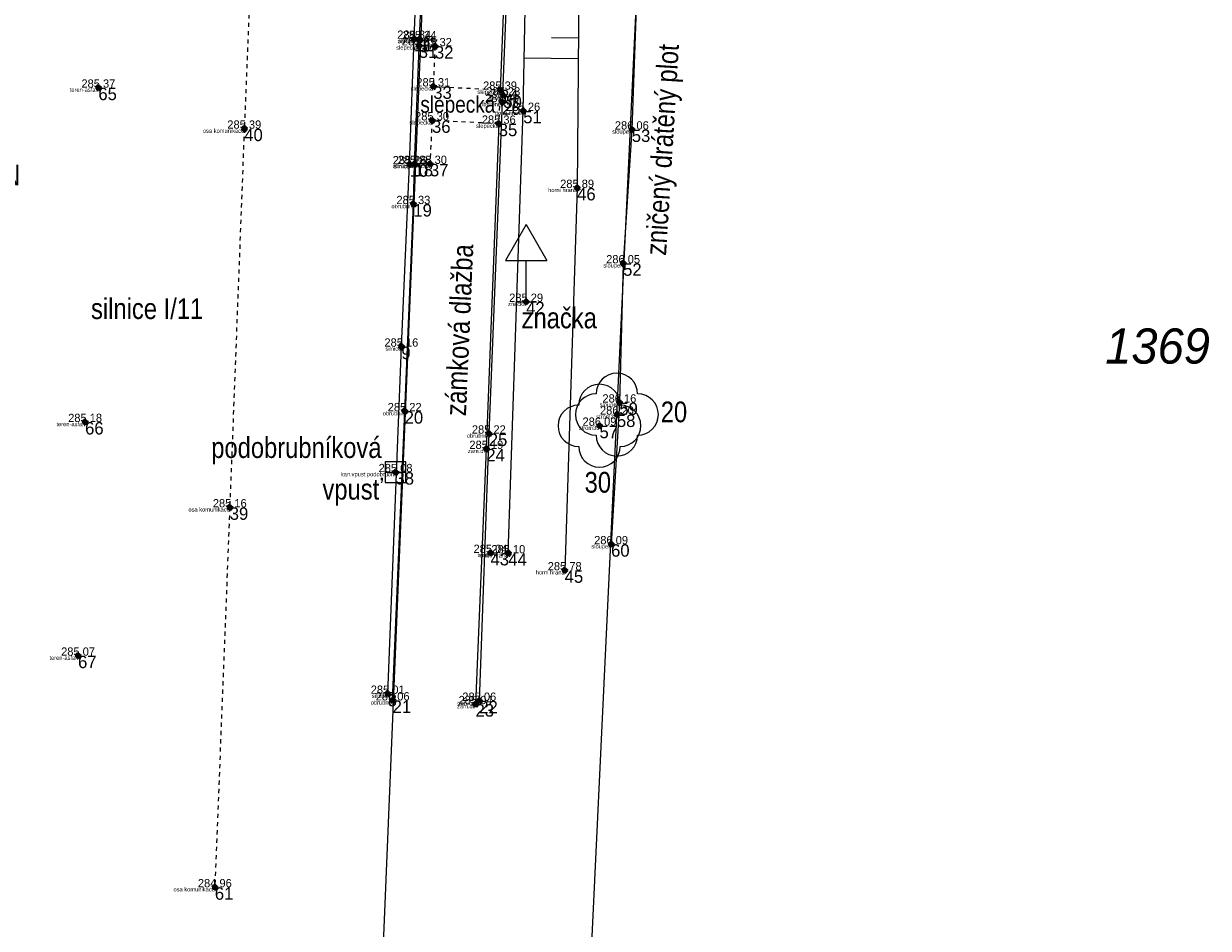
# Model space of a CAD drawing. Header units: metres. Extents: x -456675 to -456487, y -1112395 to -1112217.
# Tile 12 of 14: x -456558 to -456530, y -1112322 to -1112300. Entities that reach past the tile are written whole.
import ezdxf
from ezdxf.enums import TextEntityAlignment as Align

# ---------------------------------------------------------------- set-up
doc = ezdxf.new("R2010")
doc.units = ezdxf.units.M
doc.header["$MEASUREMENT"] = 0
doc.linetypes.add('DGN Style 2', pattern=[0.06179526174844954, 0.03707715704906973, -0.02471810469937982])
doc.linetypes.add('DGN Style 4', pattern=[0.09887241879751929, 0.04943620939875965, -0.02471810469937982, 0, -0.02471810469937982])
for name, color, linetype, lineweight in [('Cislo_bodu', 1, 'Continuous', 0), ('g_chodniky', 140, 'Continuous', 0), ('g_dopravni_znaceni', 8, 'Continuous', 0), ('g_elektrina', 6, 'Continuous', 0), ('g_kanalizace', 24, 'Continuous', 0), ('g_komunikace', 7, 'Continuous', 0), ('g_obrubnik', 236, 'Continuous', 0), ('g_ploty', 4, 'Continuous', 0), ('g_terenni_hrany', 30, 'Continuous', 0), ('g_vegetace', 82, 'Continuous', 0), ('Katastralni_mapa', 9, 'Continuous', 0), ('Kod_bodu', 191, 'Continuous', 0), ('Vyska_bodu', 31, 'Continuous', 0), ('Znacka_bodu', 7, 'Continuous', 0)]:
    doc.layers.add(name, color=color, linetype=linetype, lineweight=lineweight)
doc.styles.add('Style-Arial Narrow', font='txt')
doc.styles.add('Style-CS_italics', font='CS_italics.shx')
doc.styles.add('Style-CS_working', font='CS_working.shx')
doc.linetypes.add('2.123', pattern='A,5,[7,dgnlstyle-UGEO_VP.shx,S=0.0112,R=0,X=0,Y=0],5', length=10)

# ---------------------------------------------------------------- blocks, each defined once
blk = doc.blocks.new('6.301')
at = {"layer": 'g_kanalizace'}
blk.add_line((-0.5, 0), (0.5, 0), dxfattribs=at)
blk.add_3dface([(-0.5, -0.5019999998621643), (0.5010000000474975, -0.5019999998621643), (0.5010000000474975, 0.5010000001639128), (-0.5, 0.5010000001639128)], dxfattribs=at)
blk = doc.blocks.new('3.130')
at = {"layer": 'g_vegetace'}
blk.add_circle((0, 0), 0.001, dxfattribs=at)
for centre, radius, start, end in [((0, 1), 1, 0, 179.9999944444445), ((-1, 0), 0.9999999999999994, 89.99999444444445, 269.9999888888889), ((1, 0), 1, 270, 89.99999444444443), ((0, -1), 1, 179.9999944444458, 359.9999888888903)]:
    blk.add_arc(centre, radius, start, end, dxfattribs=at)
blk = doc.blocks.new('5.270')
at = {"layer": 'g_dopravni_znaceni'}
for p, q in [((0, 3.732000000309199), (-1, 2)), ((0, 3.732000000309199), (1, 2)), ((-1, 2), (1, 2)), ((0, 0), (0, 2)), ((-0.5, 0), (0.5, 0))]:
    blk.add_line(p, q, dxfattribs=at)
blk = doc.blocks.new('1.099')
at = {"layer": 'g_ploty'}
h = blk.add_hatch(color=256, dxfattribs=at)
edge = h.paths.add_edge_path()
edge.add_arc((0, 0), 0.15, 0, 360)

msp = doc.modelspace()

# ---------------------------------------------------------------- linework, layer by layer
at = {"layer": 'g_chodniky', "extrusion": (0.8902171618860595, -0.04736436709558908, 0.4530673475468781), "elevation": -353613.049235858, "flags": 128}
msp.add_lwpolyline([(-1134974.344839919, 180034.1610621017), (-1134981.421324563, 180034.0152365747), (-1134987.275813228, 180033.8581936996)], dxfattribs=at)
at = {"layer": 'g_chodniky', "extrusion": (-0.5595433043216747, 0.003435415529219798, 0.8287939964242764), "elevation": 251873.0214111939, "flags": 128}
msp.add_lwpolyline([(1115084.703841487, -372556.6142739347), (1115092.555535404, -372556.9180874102), (1115098.717015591, -372557.1861581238)], dxfattribs=at)
at = {"layer": 'g_chodniky', "linetype": 'DGN Style 2'}
msp.add_polyline3d([(-456548.7760086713, -1112300.780717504, 285.3103587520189), (-456548.4, -1112300.8, 285.32), (-456548.44, -1112301.77, 285.31), (-456546.83, -1112301.85, 285.39), (-456546.86, -1112302.67, 285.36), (-456548.47, -1112302.59, 285.3), (-456548.52, -1112303.64, 285.3), (-456548.89, -1112303.64, 285.28)], dxfattribs=at)
at = {"layer": 'g_komunikace', "linetype": 'DGN Style 4'}
msp.add_polyline3d([(-456552.35, -1112286.87, 285.79), (-456552.57, -1112292.24, 285.63), (-456553, -1112302.79, 285.39), (-456553.35, -1112311.93, 285.1600000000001), (-456553.71, -1112321.1, 284.96)], dxfattribs=at)
at = {"layer": 'g_komunikace'}
msp.add_polyline3d([(-456549.54, -1112316.43, 285.01), (-456549.21, -1112308.05, 285.1600000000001), (-456549.01, -1112303.65, 285.26), (-456548.9, -1112300.62, 285.34), (-456548.66, -1112294.62, 285.49), (-456548.46, -1112289.62, 285.63)], dxfattribs=at)
at = {"layer": 'g_obrubnik'}
for points in [[(-456546.24, -1112289.05, 285.7200000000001), (-456546.54, -1112296.16, 285.56), (-456546.78, -1112302.15, 285.4), (-456547.1, -1112310.15, 285.2200000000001), (-456547.33, -1112316.6, 285.06)], [(-456549.42, -1112316.59, 285.06), (-456549.13, -1112309.61, 285.2200000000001), (-456548.92, -1112304.61, 285.33), (-456548.89, -1112303.64, 285.28), (-456548.77, -1112300.63, 285.34), (-456548.73, -1112299.65, 285.45), (-456548.52, -1112294.65, 285.57), (-456548.32, -1112289.63, 285.7)]]:
    msp.add_polyline3d(points, dxfattribs=at)
at = {"layer": 'g_ploty', "linetype": '2.123', "ltscale": 0.5}
msp.add_polyline3d([(-456543.11, -1112289.35, 286.04), (-456543.53, -1112299.42, 286.1), (-456543.65, -1112302.81, 286.06), (-456543.86, -1112306.04, 286.05), (-456543.95, -1112309.4, 286.1600000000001), (-456544.15, -1112312.82, 286.09)], dxfattribs=at)
at = {"layer": 'g_terenni_hrany'}
for p, q in [((-456545.5877563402, -1112300.588563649, 285.8996274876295), (-456544.9398144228, -1112300.593957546, 285.8996274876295)), ((-456546.2453495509, -1112301.083106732, 285.8996274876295), (-456544.9439766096, -1112301.093940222, 285.8996274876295))]:
    msp.add_line(p, q, dxfattribs=at)
at = {"layer": 'g_terenni_hrany', "extrusion": (0.82482023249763, -0.03625583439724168, 0.5642314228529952), "elevation": -336080.1977478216, "flags": 128}
msp.add_lwpolyline([(-1131288.650615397, 230024.55362632), (-1131277.965109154, 230024.7474208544), (-1131270.196017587, 230025.0865612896)], dxfattribs=at)
at = {"layer": 'g_terenni_hrany', "extrusion": (-0.3768424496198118, 0.001209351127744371, 0.9262765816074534), "elevation": 170965.1717054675, "flags": 128}
msp.add_lwpolyline([(1113754.004601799, -419470.5532714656), (1113763.614809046, -419470.6063437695), (1113772.845724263, -419470.8982414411)], dxfattribs=at)
at = {"layer": 'Katastralni_mapa', "color": 9, "linetype": 'Continuous', "lineweight": 0, "flags": 128}
for points in [[(-456546.55, -1112247.69), (-456550.87, -1112351.98)], [(-456545.12, -1112333.16), (-456543.05, -1112289.34)]]:
    msp.add_lwpolyline(points, dxfattribs=at)
at = {"layer": 'Znacka_bodu', "color": 7, "linetype": 'Continuous', "lineweight": 70}
for p, q in [((-456548.9, -1112300.62, 285.34), (-456548.95, -1112300.57, 285.34)), ((-456548.9, -1112300.62, 285.34), (-456548.95, -1112300.67, 285.34)), ((-456548.9, -1112300.62, 285.34), (-456548.85, -1112300.57, 285.34)), ((-456548.9, -1112300.62, 285.34), (-456548.85, -1112300.67, 285.34)), ((-456548.77, -1112300.63, 285.34), (-456548.82, -1112300.58, 285.34)), ((-456548.77, -1112300.63, 285.34), (-456548.82, -1112300.68, 285.34)), ((-456548.77, -1112300.63, 285.34), (-456548.72, -1112300.58, 285.34)), ((-456548.77, -1112300.63, 285.34), (-456548.72, -1112300.68, 285.34)), ((-456548.79, -1112300.78, 285.31), (-456548.84, -1112300.73, 285.31)), ((-456548.79, -1112300.78, 285.31), (-456548.84, -1112300.83, 285.31)), ((-456548.79, -1112300.78, 285.31), (-456548.74, -1112300.73, 285.31)), ((-456548.79, -1112300.78, 285.31), (-456548.74, -1112300.83, 285.31)), ((-456548.4, -1112300.8, 285.32), (-456548.45, -1112300.75, 285.32)), ((-456548.4, -1112300.8, 285.32), (-456548.45, -1112300.85, 285.32)), ((-456548.4, -1112300.8, 285.32), (-456548.35, -1112300.75, 285.32)), ((-456548.4, -1112300.8, 285.32), (-456548.35, -1112300.85, 285.32)), ((-456556.52, -1112301.8, 285.37), (-456556.57, -1112301.75, 285.37)), ((-456556.52, -1112301.8, 285.37), (-456556.57, -1112301.85, 285.37)), ((-456556.52, -1112301.8, 285.37), (-456556.47, -1112301.75, 285.37)), ((-456556.52, -1112301.8, 285.37), (-456556.47, -1112301.85, 285.37)), ((-456548.44, -1112301.77, 285.31), (-456548.49, -1112301.72, 285.31)), ((-456548.44, -1112301.77, 285.31), (-456548.49, -1112301.82, 285.31)), ((-456548.44, -1112301.77, 285.31), (-456548.39, -1112301.72, 285.31)), ((-456548.44, -1112301.77, 285.31), (-456548.39, -1112301.82, 285.31)), ((-456546.83, -1112301.85, 285.39), (-456546.88, -1112301.8, 285.39)), ((-456546.83, -1112301.85, 285.39), (-456546.78, -1112301.8, 285.39)), ((-456546.83, -1112301.85, 285.39), (-456546.88, -1112301.9, 285.39)), ((-456546.83, -1112301.85, 285.39), (-456546.78, -1112301.9, 285.39)), ((-456546.75, -1112301.99, 285.23), (-456546.8, -1112301.94, 285.23)), ((-456546.75, -1112301.99, 285.23), (-456546.8, -1112302.04, 285.23)), ((-456546.75, -1112301.99, 285.23), (-456546.7, -1112301.94, 285.23)), ((-456546.75, -1112301.99, 285.23), (-456546.7, -1112302.04, 285.23)), ((-456546.78, -1112302.15, 285.4), (-456546.83, -1112302.1, 285.4)), ((-456546.78, -1112302.15, 285.4), (-456546.83, -1112302.2, 285.4)), ((-456546.78, -1112302.15, 285.4), (-456546.73, -1112302.1, 285.4)), ((-456546.78, -1112302.15, 285.4), (-456546.73, -1112302.2, 285.4)), ((-456546.27, -1112302.36, 285.26), (-456546.32, -1112302.31, 285.26)), ((-456546.27, -1112302.36, 285.26), (-456546.32, -1112302.41, 285.26)), ((-456546.27, -1112302.36, 285.26), (-456546.22, -1112302.31, 285.26)), ((-456546.27, -1112302.36, 285.26), (-456546.22, -1112302.41, 285.26)), ((-456548.47, -1112302.59, 285.3), (-456548.52, -1112302.54, 285.3)), ((-456548.47, -1112302.59, 285.3), (-456548.52, -1112302.64, 285.3)), ((-456548.47, -1112302.59, 285.3), (-456548.42, -1112302.54, 285.3)), ((-456548.47, -1112302.59, 285.3), (-456548.42, -1112302.64, 285.3)), ((-456546.86, -1112302.67, 285.36), (-456546.91, -1112302.62, 285.36)), ((-456546.86, -1112302.67, 285.36), (-456546.81, -1112302.62, 285.36)), ((-456553, -1112302.79, 285.39), (-456553.05, -1112302.74, 285.39)), ((-456553, -1112302.79, 285.39), (-456553.05, -1112302.84, 285.39)), ((-456553, -1112302.79, 285.39), (-456552.95, -1112302.74, 285.39)), ((-456553, -1112302.79, 285.39), (-456552.95, -1112302.84, 285.39)), ((-456546.86, -1112302.67, 285.36), (-456546.91, -1112302.72, 285.36)), ((-456546.86, -1112302.67, 285.36), (-456546.81, -1112302.72, 285.36)), ((-456543.65, -1112302.81, 286.06), (-456543.7, -1112302.76, 286.06)), ((-456543.65, -1112302.81, 286.06), (-456543.7, -1112302.86, 286.06)), ((-456543.65, -1112302.81, 286.06), (-456543.6, -1112302.76, 286.06)), ((-456543.65, -1112302.81, 286.06), (-456543.6, -1112302.86, 286.06)), ((-456549.01, -1112303.65, 285.26), (-456549.06, -1112303.6, 285.26)), ((-456549.01, -1112303.65, 285.26), (-456549.06, -1112303.7, 285.26)), ((-456549.01, -1112303.65, 285.26), (-456548.96, -1112303.6, 285.26)), ((-456549.01, -1112303.65, 285.26), (-456548.96, -1112303.7, 285.26)), ((-456548.89, -1112303.64, 285.28), (-456548.94, -1112303.59, 285.28)), ((-456548.89, -1112303.64, 285.28), (-456548.94, -1112303.69, 285.28)), ((-456548.89, -1112303.64, 285.28), (-456548.84, -1112303.59, 285.28)), ((-456548.89, -1112303.64, 285.28), (-456548.84, -1112303.69, 285.28)), ((-456548.52, -1112303.64, 285.3), (-456548.57, -1112303.59, 285.3)), ((-456548.52, -1112303.64, 285.3), (-456548.57, -1112303.69, 285.3)), ((-456548.52, -1112303.64, 285.3), (-456548.47, -1112303.59, 285.3)), ((-456548.52, -1112303.64, 285.3), (-456548.47, -1112303.69, 285.3)), ((-456544.97, -1112304.22, 285.89), (-456545.02, -1112304.17, 285.89)), ((-456544.97, -1112304.22, 285.89), (-456545.02, -1112304.27, 285.89)), ((-456544.97, -1112304.22, 285.89), (-456544.92, -1112304.17, 285.89)), ((-456544.97, -1112304.22, 285.89), (-456544.92, -1112304.27, 285.89)), ((-456548.92, -1112304.61, 285.33), (-456548.97, -1112304.56, 285.33)), ((-456548.92, -1112304.61, 285.33), (-456548.97, -1112304.66, 285.33)), ((-456548.92, -1112304.61, 285.33), (-456548.87, -1112304.56, 285.33)), ((-456548.92, -1112304.61, 285.33), (-456548.87, -1112304.66, 285.33)), ((-456543.86, -1112306.04, 286.05), (-456543.91, -1112305.99, 286.05)), ((-456543.86, -1112306.04, 286.05), (-456543.91, -1112306.09, 286.05)), ((-456543.86, -1112306.04, 286.05), (-456543.81, -1112305.99, 286.05)), ((-456543.86, -1112306.04, 286.05), (-456543.81, -1112306.09, 286.05)), ((-456546.2, -1112306.97, 285.29), (-456546.25, -1112306.92, 285.29)), ((-456546.2, -1112306.97, 285.29), (-456546.15, -1112306.92, 285.29)), ((-456546.2, -1112306.97, 285.29), (-456546.25, -1112307.02, 285.29)), ((-456546.2, -1112306.97, 285.29), (-456546.15, -1112307.02, 285.29)), ((-456549.21, -1112308.05, 285.1600000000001), (-456549.26, -1112308, 285.1600000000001)), ((-456549.21, -1112308.05, 285.1600000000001), (-456549.26, -1112308.1, 285.1600000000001)), ((-456549.21, -1112308.05, 285.1600000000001), (-456549.16, -1112308, 285.1600000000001)), ((-456549.21, -1112308.05, 285.1600000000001), (-456549.16, -1112308.1, 285.1600000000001)), ((-456543.95, -1112309.4, 286.1600000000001), (-456544, -1112309.35, 286.1600000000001)), ((-456543.95, -1112309.4, 286.1600000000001), (-456544, -1112309.45, 286.1600000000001)), ((-456543.95, -1112309.4, 286.1600000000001), (-456543.9, -1112309.35, 286.1600000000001)), ((-456543.95, -1112309.4, 286.1600000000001), (-456543.9, -1112309.45, 286.1600000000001)), ((-456549.13, -1112309.61, 285.2200000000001), (-456549.18, -1112309.56, 285.2200000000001)), ((-456549.13, -1112309.61, 285.2200000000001), (-456549.18, -1112309.66, 285.2200000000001)), ((-456549.13, -1112309.61, 285.2200000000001), (-456549.08, -1112309.56, 285.2200000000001)), ((-456549.13, -1112309.61, 285.2200000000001), (-456549.08, -1112309.66, 285.2200000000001)), ((-456544.01, -1112309.69, 286.2), (-456544.06, -1112309.64, 286.2)), ((-456544.01, -1112309.69, 286.2), (-456544.06, -1112309.74, 286.2)), ((-456544.01, -1112309.69, 286.2), (-456543.96, -1112309.64, 286.2)), ((-456544.01, -1112309.69, 286.2), (-456543.96, -1112309.74, 286.2)), ((-456556.84, -1112309.87, 285.18), (-456556.89, -1112309.82, 285.18)), ((-456556.84, -1112309.87, 285.18), (-456556.89, -1112309.92, 285.18)), ((-456556.84, -1112309.87, 285.18), (-456556.79, -1112309.82, 285.18)), ((-456556.84, -1112309.87, 285.18), (-456556.79, -1112309.92, 285.18)), ((-456544.43, -1112309.96, 286.09), (-456544.48, -1112309.91, 286.09)), ((-456544.43, -1112309.96, 286.09), (-456544.48, -1112310.01, 286.09)), ((-456544.43, -1112309.96, 286.09), (-456544.38, -1112309.91, 286.09)), ((-456544.43, -1112309.96, 286.09), (-456544.38, -1112310.01, 286.09)), ((-456547.1, -1112310.15, 285.2200000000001), (-456547.15, -1112310.1, 285.2200000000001)), ((-456547.1, -1112310.15, 285.2200000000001), (-456547.15, -1112310.2, 285.2200000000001)), ((-456547.1, -1112310.15, 285.2200000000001), (-456547.05, -1112310.1, 285.2200000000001)), ((-456547.1, -1112310.15, 285.2200000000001), (-456547.05, -1112310.2, 285.2200000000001)), ((-456547.16, -1112310.52, 285.19), (-456547.21, -1112310.47, 285.19)), ((-456547.16, -1112310.52, 285.19), (-456547.21, -1112310.57, 285.19)), ((-456547.16, -1112310.52, 285.19), (-456547.11, -1112310.47, 285.19)), ((-456547.16, -1112310.52, 285.19), (-456547.11, -1112310.57, 285.19)), ((-456549.35, -1112311.08, 285.08), (-456549.4, -1112311.03, 285.08)), ((-456549.35, -1112311.08, 285.08), (-456549.4, -1112311.13, 285.08)), ((-456549.35, -1112311.08, 285.08), (-456549.3, -1112311.03, 285.08)), ((-456549.35, -1112311.08, 285.08), (-456549.3, -1112311.13, 285.08)), ((-456553.35, -1112311.93, 285.1600000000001), (-456553.4, -1112311.88, 285.1600000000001)), ((-456553.35, -1112311.93, 285.1600000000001), (-456553.4, -1112311.98, 285.1600000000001)), ((-456553.35, -1112311.93, 285.1600000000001), (-456553.3, -1112311.88, 285.1600000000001)), ((-456553.35, -1112311.93, 285.1600000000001), (-456553.3, -1112311.98, 285.1600000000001)), ((-456544.15, -1112312.82, 286.09), (-456544.2, -1112312.77, 286.09)), ((-456544.15, -1112312.82, 286.09), (-456544.2, -1112312.87, 286.09)), ((-456544.15, -1112312.82, 286.09), (-456544.1, -1112312.77, 286.09)), ((-456544.15, -1112312.82, 286.09), (-456544.1, -1112312.87, 286.09)), ((-456547.06, -1112313.03, 285.04), (-456547.11, -1112312.98, 285.04)), ((-456547.06, -1112313.03, 285.04), (-456547.11, -1112313.08, 285.04)), ((-456547.06, -1112313.03, 285.04), (-456547.01, -1112312.98, 285.04)), ((-456547.06, -1112313.03, 285.04), (-456547.01, -1112313.08, 285.04)), ((-456546.63, -1112313.04, 285.1), (-456546.68, -1112312.99, 285.1)), ((-456546.63, -1112313.04, 285.1), (-456546.68, -1112313.09, 285.1)), ((-456546.63, -1112313.04, 285.1), (-456546.58, -1112312.99, 285.1)), ((-456546.63, -1112313.04, 285.1), (-456546.58, -1112313.09, 285.1)), ((-456545.27, -1112313.45, 285.78), (-456545.32, -1112313.4, 285.78)), ((-456545.27, -1112313.45, 285.78), (-456545.32, -1112313.5, 285.78)), ((-456545.27, -1112313.45, 285.78), (-456545.22, -1112313.4, 285.78)), ((-456545.27, -1112313.45, 285.78), (-456545.22, -1112313.5, 285.78)), ((-456557.01, -1112315.51, 285.07), (-456557.06, -1112315.46, 285.07)), ((-456557.01, -1112315.51, 285.07), (-456557.06, -1112315.56, 285.07)), ((-456557.01, -1112315.51, 285.07), (-456556.96, -1112315.46, 285.07)), ((-456557.01, -1112315.51, 285.07), (-456556.96, -1112315.56, 285.07)), ((-456549.54, -1112316.43, 285.01), (-456549.59, -1112316.38, 285.01)), ((-456549.54, -1112316.43, 285.01), (-456549.49, -1112316.38, 285.01)), ((-456549.54, -1112316.43, 285.01), (-456549.59, -1112316.48, 285.01)), ((-456549.54, -1112316.43, 285.01), (-456549.49, -1112316.48, 285.01)), ((-456549.42, -1112316.59, 285.06), (-456549.47, -1112316.54, 285.06)), ((-456549.42, -1112316.59, 285.06), (-456549.47, -1112316.64, 285.06)), ((-456549.42, -1112316.59, 285.06), (-456549.37, -1112316.54, 285.06)), ((-456549.42, -1112316.59, 285.06), (-456549.37, -1112316.64, 285.06)), ((-456547.42, -1112316.68, 285.04), (-456547.47, -1112316.63, 285.04)), ((-456547.42, -1112316.68, 285.04), (-456547.37, -1112316.63, 285.04)), ((-456547.33, -1112316.6, 285.06), (-456547.38, -1112316.55, 285.06)), ((-456547.33, -1112316.6, 285.06), (-456547.38, -1112316.65, 285.06)), ((-456547.33, -1112316.6, 285.06), (-456547.28, -1112316.55, 285.06)), ((-456547.33, -1112316.6, 285.06), (-456547.28, -1112316.65, 285.06)), ((-456547.42, -1112316.68, 285.04), (-456547.47, -1112316.73, 285.04)), ((-456547.42, -1112316.68, 285.04), (-456547.37, -1112316.73, 285.04)), ((-456553.71, -1112321.1, 284.96), (-456553.76, -1112321.05, 284.96)), ((-456553.71, -1112321.1, 284.96), (-456553.76, -1112321.15, 284.96)), ((-456553.71, -1112321.1, 284.96), (-456553.66, -1112321.05, 284.96)), ((-456553.71, -1112321.1, 284.96), (-456553.66, -1112321.15, 284.96))]:
    msp.add_line(p, q, dxfattribs=at)

# ---------------------------------------------------------------- block references
at = {"layer": 'g_dopravni_znaceni', "xscale": 0.5, "yscale": 0.5, "zscale": 0.5}
msp.add_blockref('5.270', (-456546.2, -1112306.97, 285.29), dxfattribs=at)
at = {"layer": 'g_kanalizace', "xscale": 0.5, "yscale": 0.5, "zscale": 0.5}
msp.add_blockref('6.301', (-456549.35, -1112311.08, 285.08), dxfattribs=at)
at = {"layer": 'g_ploty', "xscale": 0.5, "yscale": 0.5, "zscale": 0.5}
for p in [(-456543.65, -1112302.81, 286.06), (-456543.86, -1112306.04, 286.05), (-456543.95, -1112309.4, 286.16), (-456544.15, -1112312.82, 286.09)]:
    msp.add_blockref('1.099', p, dxfattribs=at)
at = {"layer": 'g_vegetace', "xscale": 0.5, "yscale": 0.5, "zscale": 0.5}
for p in [(-456544.01, -1112309.69, 286.2), (-456544.43, -1112309.96, 286.09)]:
    msp.add_blockref('3.130', p, dxfattribs=at)

# ---------------------------------------------------------------- texts
at = {"layer": 'Cislo_bodu', "color": 1, "linetype": 'Continuous', "lineweight": 0, "style": 'Style-CS_working'}
for s, p in [('11', (-456548.9, -1112300.62, 285.34)), ('17', (-456548.77, -1112300.63, 285.34)), ('31', (-456548.79, -1112300.78, 285.31)), ('32', (-456548.4, -1112300.8, 285.32)), ('65', (-456556.52, -1112301.8, 285.37)), ('33', (-456548.44, -1112301.77, 285.31)), ('34', (-456546.83, -1112301.85, 285.39)), ('50', (-456546.75, -1112301.99, 285.23)), ('26', (-456546.78, -1112302.15, 285.4)), ('51', (-456546.27, -1112302.36, 285.26)), ('36', (-456548.47, -1112302.59, 285.3)), ('35', (-456546.86, -1112302.67, 285.36)), ('40', (-456553, -1112302.79, 285.39)), ('53', (-456543.65, -1112302.81, 286.06)), ('10', (-456549.01, -1112303.65, 285.26)), ('18', (-456548.89, -1112303.64, 285.28)), ('37', (-456548.52, -1112303.64, 285.3)), ('46', (-456544.97, -1112304.22, 285.89)), ('19', (-456548.92, -1112304.61, 285.33)), ('52', (-456543.86, -1112306.04, 286.05)), ('42', (-456546.2, -1112306.97, 285.29)), ('9', (-456549.21, -1112308.05, 285.1600000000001)), ('59', (-456543.95, -1112309.4, 286.1600000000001)), ('20', (-456549.13, -1112309.61, 285.2200000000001)), ('58', (-456544.01, -1112309.69, 286.2)), ('66', (-456556.84, -1112309.87, 285.18)), ('57', (-456544.43, -1112309.96, 286.09)), ('25', (-456547.1, -1112310.15, 285.2200000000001)), ('24', (-456547.16, -1112310.52, 285.19)), ('38', (-456549.35, -1112311.08, 285.08)), ('39', (-456553.35, -1112311.93, 285.1600000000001)), ('60', (-456544.15, -1112312.82, 286.09)), ('43', (-456547.06, -1112313.03, 285.04)), ('44', (-456546.63, -1112313.04, 285.1)), ('45', (-456545.27, -1112313.45, 285.78)), ('67', (-456557.01, -1112315.51, 285.07)), ('8', (-456549.54, -1112316.43, 285.01)), ('21', (-456549.42, -1112316.59, 285.06)), ('22', (-456547.33, -1112316.6, 285.06)), ('23', (-456547.42, -1112316.68, 285.04)), ('61', (-456553.71, -1112321.1, 284.96))]:
    msp.add_text(s, height=0.3, dxfattribs=at).set_placement(p, align=Align.TOP_LEFT)
at = {"layer": 'g_chodniky', "style": 'Style-Arial Narrow'}
msp.add_text('slepecká', height=0.4, dxfattribs=at).set_placement((-456548.75201589, -1112302.002684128), align=Align.TOP_LEFT)
msp.add_text('zámková dlažba', height=0.5, rotation=87.51189365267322, dxfattribs=at).set_placement((-456548.15211138, -1112309.702526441), align=Align.TOP_LEFT)
at = {"layer": 'g_dopravni_znaceni', "style": 'Style-Arial Narrow'}
msp.add_text('značka', height=0.5, dxfattribs=at).set_placement((-456546.3081835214, -1112307.357889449), align=Align.MIDDLE_LEFT)
at = {"layer": 'g_elektrina', "style": 'Style-Arial Narrow'}
msp.add_text('dvojitý sloup NN', height=0.5, dxfattribs=at).set_placement((-456562.5457584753, -1112303.657668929), align=Align.TOP_LEFT)
at = {"layer": 'g_kanalizace', "insert": (-456549.6886861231, -1112311.0648332), "char_height": 0.5, "attachment_point": 6, "line_spacing_factor": 1.204819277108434, "style": 'Style-Arial Narrow'}
msp.add_mtext('podobrubníková\\Pvpusť', dxfattribs=at)
at = {"layer": 'g_komunikace', "style": 'Style-Arial Narrow'}
msp.add_text('silnice I/11', height=0.5, dxfattribs=at).set_placement((-456556.6970628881, -1112306.883518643), align=Align.TOP_LEFT)
at = {"layer": 'g_ploty', "style": 'Style-Arial Narrow'}
msp.add_text('zničený drátěný plot', height=0.5000000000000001, rotation=86.48343048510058, dxfattribs=at).set_placement((-456543.3236796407, -1112305.821126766), align=Align.TOP_LEFT)
at = {"layer": 'g_vegetace', "style": 'Style-Arial Narrow'}
for s, p in [('20', (-456542.95141534, -1112309.375565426)), ('30', (-456544.7885682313, -1112311.074567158))]:
    msp.add_text(s, height=0.5, dxfattribs=at).set_placement(p, align=Align.TOP_LEFT)
at = {"layer": 'Katastralni_mapa', "color": 9, "linetype": 'Continuous', "lineweight": 0, "insert": (-456530.9661954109, -1112308.472793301), "char_height": 0.8500000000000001, "attachment_point": 8, "line_spacing_factor": 0.7636748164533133, "style": 'Style-CS_italics'}
msp.add_mtext('1369', dxfattribs=at)
at = {"layer": 'Kod_bodu', "color": 191, "linetype": 'Continuous', "lineweight": 0, "style": 'Style-CS_working'}
for s, p in [('obrubnik', (-456548.77, -1112300.63, 285.34)), ('silnice', (-456548.9, -1112300.62, 285.34)), ('slepecka', (-456548.79, -1112300.78, 285.31)), ('slepecka', (-456548.4, -1112300.8, 285.32)), ('teren-asfalt', (-456556.52, -1112301.8, 285.37)), ('slepecka', (-456548.44, -1112301.77, 285.31)), ('slepecka', (-456546.83, -1112301.85, 285.39)), ('teren', (-456546.75, -1112301.99, 285.23)), ('obrubnik', (-456546.78, -1112302.15, 285.4)), ('dolni hrana', (-456546.27, -1112302.36, 285.26)), ('slepecka', (-456548.47, -1112302.59, 285.3)), ('slepecka', (-456546.86, -1112302.67, 285.36)), ('osa komunikace', (-456553, -1112302.79, 285.39)), ('sloupek', (-456543.65, -1112302.81, 286.06)), ('obrubnik', (-456548.89, -1112303.64, 285.28)), ('silnice', (-456549.01, -1112303.65, 285.26)), ('slepecka', (-456548.52, -1112303.64, 285.3)), ('horni hrana', (-456544.97, -1112304.22, 285.89)), ('obrubnik', (-456548.92, -1112304.61, 285.33)), ('sloupek', (-456543.86, -1112306.04, 286.05)), ('znacka', (-456546.2, -1112306.97, 285.29)), ('silnice', (-456549.21, -1112308.05, 285.1600000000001)), ('sloupek', (-456543.95, -1112309.4, 286.1600000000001)), ('obrubnik', (-456549.13, -1112309.61, 285.2200000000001)), ('strom20', (-456544.01, -1112309.69, 286.2)), ('teren-asfalt', (-456556.84, -1112309.87, 285.18)), ('strom30', (-456544.43, -1112309.96, 286.09)), ('obrubnik', (-456547.1, -1112310.15, 285.2200000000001)), ('zam.dl.', (-456547.16, -1112310.52, 285.19)), ('kan.vpust podobrubni', (-456549.35, -1112311.08, 285.08)), ('osa komunikace', (-456553.35, -1112311.93, 285.1600000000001)), ('sloupek', (-456544.15, -1112312.82, 286.09)), ('teren', (-456547.06, -1112313.03, 285.04)), ('dolni hrana', (-456546.63, -1112313.04, 285.1)), ('horni hrana', (-456545.27, -1112313.45, 285.78)), ('teren-asfalt', (-456557.01, -1112315.51, 285.07)), ('obrubnik', (-456549.42, -1112316.59, 285.06)), ('silnice', (-456549.54, -1112316.43, 285.01)), ('obrubnik', (-456547.33, -1112316.6, 285.06)), ('zam.dl.', (-456547.42, -1112316.68, 285.04)), ('osa komunikace', (-456553.71, -1112321.1, 284.96))]:
    msp.add_text(s, height=0.1, dxfattribs=at).set_placement(p, align=Align.TOP_RIGHT)
at = {"layer": 'Vyska_bodu', "color": 31, "linetype": 'Continuous', "lineweight": 0, "style": 'Style-CS_working'}
for s, p in [('285.34', (-456548.9, -1112300.62, 285.34)), ('285.31', (-456548.79, -1112300.78, 285.31)), ('285.34', (-456548.77, -1112300.63, 285.34)), ('285.32', (-456548.4, -1112300.8, 285.32)), ('285.37', (-456556.52, -1112301.8, 285.37)), ('285.31', (-456548.44, -1112301.77, 285.31)), ('285.39', (-456546.83, -1112301.85, 285.39)), ('285.23', (-456546.75, -1112301.99, 285.23)), ('285.40', (-456546.78, -1112302.15, 285.4)), ('285.26', (-456546.27, -1112302.36, 285.26)), ('285.39', (-456553, -1112302.79, 285.39)), ('285.30', (-456548.47, -1112302.59, 285.3)), ('285.36', (-456546.86, -1112302.67, 285.36)), ('286.06', (-456543.65, -1112302.81, 286.06)), ('285.26', (-456549.01, -1112303.65, 285.26)), ('285.28', (-456548.89, -1112303.64, 285.28)), ('285.30', (-456548.52, -1112303.64, 285.3)), ('285.89', (-456544.97, -1112304.22, 285.89)), ('285.33', (-456548.92, -1112304.61, 285.33)), ('286.05', (-456543.86, -1112306.04, 286.05)), ('285.29', (-456546.2, -1112306.97, 285.29)), ('285.16', (-456549.21, -1112308.05, 285.1600000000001)), ('286.16', (-456543.95, -1112309.4, 286.1600000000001)), ('285.22', (-456549.13, -1112309.61, 285.2200000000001)), ('286.20', (-456544.01, -1112309.69, 286.2)), ('285.18', (-456556.84, -1112309.87, 285.18)), ('286.09', (-456544.43, -1112309.96, 286.09)), ('285.22', (-456547.1, -1112310.15, 285.2200000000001)), ('285.19', (-456547.16, -1112310.52, 285.19)), ('285.08', (-456549.35, -1112311.08, 285.08)), ('285.16', (-456553.35, -1112311.93, 285.1600000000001)), ('286.09', (-456544.15, -1112312.82, 286.09)), ('285.04', (-456547.06, -1112313.03, 285.04)), ('285.10', (-456546.63, -1112313.04, 285.1)), ('285.78', (-456545.27, -1112313.45, 285.78)), ('285.07', (-456557.01, -1112315.51, 285.07)), ('285.01', (-456549.54, -1112316.43, 285.01)), ('285.06', (-456549.42, -1112316.59, 285.06)), ('285.04', (-456547.42, -1112316.68, 285.04)), ('285.06', (-456547.33, -1112316.6, 285.06)), ('284.96', (-456553.71, -1112321.1, 284.96))]:
    msp.add_text(s, height=0.2, dxfattribs=at).set_placement(p, align=Align.CENTER)

doc.saveas('drawing.dxf')
